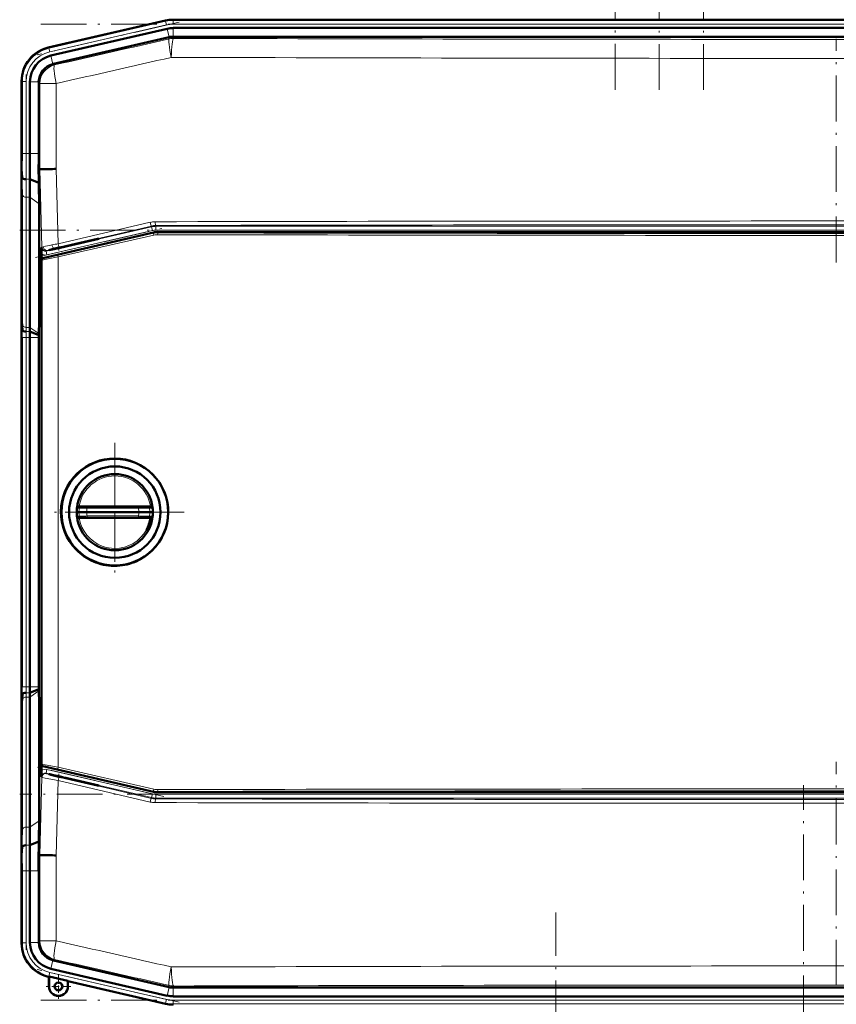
# Model space of a CAD drawing. Extents: x -2073 to 2460, y -1789 to 708.
# Tile 7 of 93: x -1758 to -1543, y 175 to 433. Entities that reach past the tile are written whole.
import ezdxf

# ---------------------------------------------------------------- set-up
doc = ezdxf.new("R2010")
doc.units = 0
doc.linetypes.add('DASHDOT', pattern=[18.5, 12, -3, 0.5, -3])

msp = doc.modelspace()

# ---------------------------------------------------------------- linework, layer by layer
at = {"color": 7, "linetype": 'DASHDOT', "lineweight": 18}
for p, q in [((-1601.24, 414.86), (-1601.24, 635.42)), ((-1589.62, 414.85), (-1589.62, 635.53)), ((-1578, 414.84), (-1578, 635.59)), ((-1715.68, 432.61), (-1752.95, 424.01)), ((-1752, 432.06), (-1334.32, 432.06)), ((-1543.16, 369.55), (-1543.16, 428.23)), ((-1755.82, 418.87), (-1755.82, 396.25)), ((-1757.52, 378.01), (-1328.8, 378.01)), ((-1753.37, 370.82), (-1719.67, 378.6)), ((-1755.82, 248.96), (-1755.82, 359.02)), ((-1732.55, 322.2), (-1732.55, 285.8)), ((-1732.55, 317), (-1732.55, 291)), ((-1714.35, 304), (-1750.75, 304)), ((-1719.55, 304), (-1745.55, 304)), ((-1543.16, 179.75), (-1543.16, 238.43)), ((-1719.67, 229.38), (-1753.37, 237.16)), ((-1551.76, -458.59), (-1551.76, 232.31)), ((-1328.8, 229.97), (-1757.52, 229.97)), ((-1755.82, 211.73), (-1755.82, 189.1)), ((-1616.8, -237.91), (-1616.8, 198.89)), ((-1715.68, 175.36), (-1752.95, 183.97)), ((-1752, 175.92), (-1334.32, 175.92))]:
    msp.add_line(p, q, dxfattribs=at)
at = {"color": 7, "lineweight": 50}
for p, q in [((-1719.27, 433), (-1750.04, 425.9)), ((-1719.27, 433), (-1749.84, 425.94)), ((-1369.13, 433.24), (-1717.19, 433.24)), ((-1718.78, 430.87), (-1749.35, 423.82)), ((-1717.19, 431.06), (-1696.92, 431.06)), ((-1384.12, 431.06), (-1696.92, 431.06)), ((-1718.29, 428.64), (-1748.66, 421.63)), ((-1718.29, 428.64), (-1718.26, 428.64)), ((-1717.16, 428.77), (-1369.15, 428.77)), ((-1757.01, 417.13), (-1757.01, 417.04)), ((-1757.01, 417.13), (-1757.01, 416.93)), ((-1757.01, 416.93), (-1757.01, 398.13)), ((-1754.82, 416.93), (-1754.82, 398.13)), ((-1752.53, 416.76), (-1752.53, 416.93)), ((-1752.53, 416.76), (-1752.53, 398.13)), ((-1756.86, 391.8), (-1757.03, 393.99)), ((-1752.55, 393.99), (-1752.21, 394)), ((-1752.21, 394), (-1751.86, 394)), ((-1757.01, 391.06), (-1757.01, 356.92)), ((-1757.01, 391.06), (-1757.01, 356.92)), ((-1752.48, 390.41), (-1754.86, 391.4)), ((-1754.82, 386.64), (-1754.82, 352.5)), ((-1752.44, 384.95), (-1752.44, 353.99)), ((-1722.39, 377.39), (-1751.42, 370.69)), ((-1365.05, 377.52), (-1721.26, 377.52)), ((-1736.71, 375.74), (-1743.96, 374.06)), ((-1743.95, 374.16), (-1737.1, 375.74)), ((-1736.71, 375.74), (-1737.1, 375.74)), ((-1747.21, 373.41), (-1746.22, 373.63)), ((-1746.22, 373.54), (-1747.21, 373.31)), ((-1746.22, 373.63), (-1746.08, 373.66)), ((-1746.22, 373.54), (-1746.22, 373.63)), ((-1746.07, 373.58), (-1746.22, 373.54)), ((-1746.08, 373.66), (-1745.37, 373.82)), ((-1746.07, 373.58), (-1746.08, 373.66)), ((-1745.37, 373.74), (-1746.07, 373.58)), ((-1745.37, 373.82), (-1743.95, 374.16)), ((-1743.96, 374.06), (-1745.37, 373.74)), ((-1745.37, 373.74), (-1745.37, 373.82)), ((-1743.96, 374.06), (-1743.95, 374.16)), ((-1751.81, 370.2), (-1751.81, 237.79)), ((-1751.75, 370.44), (-1751.78, 371.72)), ((-1756.81, 351.8), (-1756.99, 353.99)), ((-1752.44, 353.99), (-1752.52, 350.87)), ((-1751.81, 354), (-1752.44, 353.99)), ((-1757.01, 349.85), (-1757.01, 258.13)), ((-1752.53, 350.45), (-1754.82, 351.4)), ((-1754.82, 258.13), (-1754.82, 349.85)), ((-1752.52, 350.87), (-1752.53, 350.45)), ((-1752.53, 350.45), (-1752.53, 349.85)), ((-1752.53, 349.85), (-1752.53, 258.13)), ((-1742.48, 305.26), (-1742.5, 305.05)), ((-1741.39, 305.5), (-1742, 305.5)), ((-1741.39, 305.5), (-1739.74, 305.5)), ((-1726.26, 305.5), (-1739.74, 305.5)), ((-1726.26, 305.5), (-1725.43, 305.5)), ((-1725.43, 305.5), (-1724.69, 305.5)), ((-1724.69, 305.5), (-1723.93, 305.5)), ((-1723.11, 305.5), (-1723.93, 305.5)), ((-1722.61, 305.05), (-1722.63, 305.26)), ((-1741.96, 304), (-1742.55, 304)), ((-1742.48, 302.74), (-1742.5, 302.95)), ((-1741.39, 302.5), (-1742, 302.5)), ((-1739.91, 304), (-1741.96, 304)), ((-1741.39, 302.5), (-1739.74, 302.5)), ((-1739.91, 304), (-1726.25, 304)), ((-1726.26, 302.5), (-1739.74, 302.5)), ((-1726.26, 302.5), (-1723.93, 302.5)), ((-1723.36, 304), (-1726.25, 304)), ((-1723.11, 302.5), (-1723.93, 302.5)), ((-1722.55, 304), (-1723.36, 304)), ((-1722.61, 302.95), (-1722.63, 302.74)), ((-1732.81, 289.91), (-1732.55, 289.91)), ((-1756.81, 256.18), (-1756.99, 253.99)), ((-1752.53, 257.53), (-1754.82, 256.58)), ((-1752.53, 257.53), (-1752.53, 258.13)), ((-1752.52, 257.11), (-1752.53, 257.53)), ((-1752.44, 253.99), (-1752.52, 257.11)), ((-1754.82, 221.34), (-1754.82, 255.48)), ((-1751.81, 253.98), (-1752.44, 253.99)), ((-1752.44, 223.02), (-1752.44, 253.99)), ((-1757.01, 216.92), (-1757.01, 251.06)), ((-1757.01, 216.92), (-1757.01, 251.06)), ((-1751.75, 237.56), (-1751.78, 236.26)), ((-1722.39, 230.6), (-1751.42, 237.31)), ((-1746.22, 234.44), (-1747.21, 234.67)), ((-1747.21, 234.57), (-1746.22, 234.34)), ((-1746.22, 234.44), (-1746.08, 234.4)), ((-1746.22, 234.44), (-1746.22, 234.34)), ((-1746.08, 234.32), (-1746.22, 234.34)), ((-1746.08, 234.4), (-1745.38, 234.24)), ((-1746.08, 234.4), (-1746.08, 234.32)), ((-1745.37, 234.15), (-1746.08, 234.32)), ((-1745.38, 234.24), (-1743.96, 233.91)), ((-1745.38, 234.24), (-1745.37, 234.15)), ((-1743.96, 233.82), (-1745.37, 234.15)), ((-1736.71, 232.24), (-1743.96, 233.91)), ((-1743.96, 233.91), (-1743.96, 233.82)), ((-1743.96, 233.82), (-1737.1, 232.24)), ((-1737.1, 232.24), (-1736.71, 232.24)), ((-1721.26, 230.47), (-1365.05, 230.47)), ((-1752.48, 217.57), (-1754.86, 216.58)), ((-1752.51, 215.8), (-1752.48, 217.57)), ((-1756.86, 216.18), (-1757.03, 213.99)), ((-1752.55, 213.99), (-1752.51, 215.8)), ((-1752.55, 213.99), (-1752.21, 213.98)), ((-1751.86, 213.97), (-1752.21, 213.98)), ((-1757.01, 191.04), (-1757.01, 209.85)), ((-1754.82, 191.05), (-1754.82, 209.85)), ((-1752.53, 191.22), (-1752.53, 209.85)), ((-1752.53, 191.22), (-1752.53, 191.05)), ((-1757.01, 190.84), (-1757.01, 191.04)), ((-1718.29, 179.34), (-1748.66, 186.35)), ((-1718.78, 177.1), (-1749.35, 184.16)), ((-1749.84, 182.03), (-1750.04, 182.08)), ((-1749.84, 182.03), (-1750.04, 182.08)), ((-1749.84, 182.03), (-1749.81, 182.1)), ((-1749.84, 179.53), (-1749.84, 182.03)), ((-1749.81, 179.53), (-1749.81, 182.1)), ((-1749.81, 182.1), (-1744.88, 180.96)), ((-1744.88, 180.96), (-1744.84, 180.88)), ((-1744.88, 180.96), (-1744.88, 179.53)), ((-1744.84, 179.53), (-1744.84, 180.88)), ((-1744.84, 180.88), (-1744.84, 179.53)), ((-1719.27, 174.98), (-1744.84, 180.88)), ((-1718.29, 179.34), (-1718.26, 179.34)), ((-1717.19, 179.21), (-1717.16, 179.21)), ((-1717.16, 179.21), (-1369.15, 179.21)), ((-1717.19, 176.92), (-1696.92, 176.92)), ((-1384.12, 176.92), (-1696.92, 176.92))]:
    msp.add_line(p, q, dxfattribs=at)
at = {"color": 7, "lineweight": 18}
for p, q in [((-1719.23, 432.82), (-1749.85, 425.75)), ((-1719, 431.85), (-1749.63, 424.78)), ((-1719.23, 432.82), (-1719.27, 433)), ((-1719.23, 432.82), (-1719, 431.85)), ((-1717.19, 433.05), (-1717.19, 433.24)), ((-1717.19, 433.05), (-1717.19, 432.06)), ((-1717.19, 433.05), (-1369.13, 433.05)), ((-1717.19, 432.06), (-1369.13, 432.06)), ((-1718.26, 428.64), (-1718.78, 430.87)), ((-1717.19, 428.77), (-1717.19, 431.06)), ((-1718.24, 428.21), (-1718.29, 428.64)), ((-1717.16, 428.77), (-1717.12, 428.34)), ((-1750.04, 425.9), (-1749.85, 425.75)), ((-1749.63, 424.78), (-1749.85, 425.75)), ((-1748.83, 421.58), (-1749.35, 423.82)), ((-1748.66, 421.63), (-1748.34, 421.37)), ((-1756.82, 416.99), (-1757.01, 417.13)), ((-1756.82, 416.99), (-1756.82, 398.13)), ((-1756.82, 416.99), (-1755.82, 416.99)), ((-1755.82, 416.99), (-1755.82, 398.13)), ((-1752.53, 416.93), (-1754.82, 416.93)), ((-1752.21, 416.5), (-1752.53, 416.76)), ((-1752.21, 394), (-1752.21, 416.5)), ((-1747.91, 416.5), (-1752.21, 416.5)), ((-1747.91, 416.5), (-1747.91, 394.06)), ((-1756.82, 398.13), (-1757.01, 398.13)), ((-1756.82, 398.13), (-1755.82, 398.13)), ((-1754.82, 398.13), (-1755.82, 398.13)), ((-1752.53, 398.13), (-1754.82, 398.13)), ((-1751.68, 373.56), (-1752.21, 394)), ((-1747.91, 394.06), (-1747.4, 374.44)), ((-1754.86, 391.4), (-1755.86, 391.4)), ((-1756.82, 387.32), (-1756.82, 353.18)), ((-1755.82, 386.64), (-1755.82, 352.5)), ((-1754.82, 386.64), (-1755.82, 386.64)), ((-1752.44, 384.95), (-1754.82, 386.64)), ((-1747.4, 374.44), (-1723.29, 380.06)), ((-1750.58, 372.49), (-1722.92, 378.88)), ((-1722.69, 377.9), (-1750.35, 371.52)), ((-1722.94, 379.09), (-1747.03, 373.47)), ((-1722.92, 378.88), (-1722.94, 379.09)), ((-1722.69, 377.9), (-1722.92, 378.88)), ((-1722.36, 377.19), (-1722.39, 377.39)), ((-1721.81, 379.22), (-1721.79, 379.01)), ((-1721.79, 379.01), (-1364.53, 379.01)), ((-1721.79, 378.01), (-1721.79, 379.01)), ((-1364.53, 378.01), (-1721.79, 378.01)), ((-1721.26, 377.52), (-1721.24, 377.31)), ((-1747.48, 371.45), (-1722.36, 377.19)), ((-1722.31, 376.7), (-1747.43, 370.96)), ((-1751.8, 373.44), (-1751.68, 373.56)), ((-1750.45, 372.61), (-1750.58, 372.49)), ((-1750.35, 371.52), (-1750.58, 372.49)), ((-1747.21, 373.31), (-1747.21, 373.41)), ((-1751.74, 370.14), (-1751.81, 370.2)), ((-1751.74, 237.85), (-1751.74, 370.14)), ((-1751.42, 370.69), (-1751.35, 370.63)), ((-1747.43, 370.96), (-1747.43, 237.03)), ((-1756.99, 353.99), (-1757.03, 353.99)), ((-1754.82, 352.5), (-1755.82, 352.5)), ((-1752.52, 350.87), (-1754.82, 352.5)), ((-1756.82, 349.85), (-1757.01, 349.85)), ((-1756.82, 258.13), (-1756.82, 349.85)), ((-1756.82, 349.85), (-1755.82, 349.85)), ((-1754.82, 351.4), (-1755.82, 351.4)), ((-1754.82, 349.85), (-1755.82, 349.85)), ((-1755.82, 258.13), (-1755.82, 349.85)), ((-1752.53, 349.85), (-1754.82, 349.85)), ((-1741.89, 305.06), (-1742.5, 305.05)), ((-1739.83, 305.01), (-1726.34, 305.01)), ((-1722.61, 305.05), (-1723.43, 305.06)), ((-1741.89, 302.94), (-1742.5, 302.95)), ((-1741.89, 302.94), (-1741.23, 302.95)), ((-1739.83, 302.99), (-1726.34, 302.99)), ((-1725.32, 302.96), (-1724.4, 302.94)), ((-1724.4, 302.94), (-1723.43, 302.93)), ((-1722.61, 302.95), (-1723.43, 302.93)), ((-1756.82, 258.13), (-1757.01, 258.13)), ((-1756.82, 258.13), (-1755.82, 258.13)), ((-1754.82, 258.13), (-1755.82, 258.13)), ((-1754.82, 256.58), (-1755.82, 256.58)), ((-1752.53, 258.13), (-1754.82, 258.13)), ((-1752.52, 257.11), (-1754.82, 255.48)), ((-1757.03, 253.99), (-1756.99, 253.99)), ((-1756.82, 220.66), (-1756.82, 254.8)), ((-1754.82, 255.48), (-1755.82, 255.48)), ((-1755.82, 221.34), (-1755.82, 255.48)), ((-1751.81, 237.79), (-1751.74, 237.85)), ((-1751.35, 237.36), (-1751.42, 237.31)), ((-1750.35, 236.46), (-1750.58, 235.49)), ((-1722.92, 229.1), (-1750.58, 235.49)), ((-1750.58, 235.49), (-1750.45, 235.37)), ((-1750.35, 236.46), (-1722.69, 230.07)), ((-1722.36, 230.81), (-1747.48, 236.55)), ((-1747.43, 237.03), (-1722.31, 231.3)), ((-1752.21, 213.98), (-1751.68, 234.42)), ((-1751.68, 234.42), (-1751.8, 234.54)), ((-1747.4, 233.54), (-1747.91, 213.92)), ((-1723.29, 227.92), (-1747.4, 233.54)), ((-1747.21, 234.67), (-1747.21, 234.57)), ((-1747.03, 234.51), (-1722.94, 228.89)), ((-1722.69, 230.07), (-1722.92, 229.1)), ((-1722.36, 230.81), (-1722.39, 230.6)), ((-1721.24, 230.68), (-1721.26, 230.47)), ((-1722.92, 229.1), (-1722.94, 228.89)), ((-1721.81, 228.76), (-1721.79, 228.97)), ((-1721.79, 229.97), (-1721.79, 228.97)), ((-1721.79, 229.97), (-1364.53, 229.97)), ((-1364.53, 228.97), (-1721.79, 228.97)), ((-1752.44, 223.02), (-1754.82, 221.34)), ((-1754.82, 221.34), (-1755.82, 221.34)), ((-1754.86, 216.58), (-1755.86, 216.58)), ((-1752.21, 191.48), (-1752.21, 213.98)), ((-1747.91, 213.92), (-1747.91, 191.48)), ((-1756.82, 209.85), (-1757.01, 209.85)), ((-1756.82, 209.85), (-1755.82, 209.85)), ((-1756.82, 190.99), (-1756.82, 209.85)), ((-1754.82, 209.85), (-1755.82, 209.85)), ((-1755.82, 190.99), (-1755.82, 209.85)), ((-1752.53, 209.85), (-1754.82, 209.85)), ((-1752.21, 191.48), (-1752.53, 191.22)), ((-1752.21, 191.48), (-1747.91, 191.48)), ((-1757.01, 190.84), (-1756.82, 190.99)), ((-1755.82, 190.99), (-1756.82, 190.99)), ((-1752.53, 191.05), (-1754.82, 191.05)), ((-1748.83, 186.4), (-1749.35, 184.16)), ((-1748.66, 186.35), (-1748.34, 186.61)), ((-1749.85, 182.23), (-1750.04, 182.08)), ((-1749.85, 182.23), (-1749.63, 183.2)), ((-1719.23, 175.16), (-1749.85, 182.23)), ((-1719, 176.13), (-1749.63, 183.2)), ((-1749.81, 179.53), (-1749.84, 179.53)), ((-1744.88, 179.53), (-1744.84, 179.53)), ((-1718.26, 179.34), (-1718.78, 177.1)), ((-1718.24, 179.77), (-1718.29, 179.34)), ((-1717.19, 179.21), (-1717.19, 176.92)), ((-1717.16, 179.21), (-1717.12, 179.64)), ((-1719.23, 175.16), (-1719, 176.13)), ((-1717.19, 175.92), (-1369.13, 175.92)), ((-1717.19, 174.92), (-1717.19, 175.92)), ((-1719.23, 175.16), (-1719.27, 174.98)), ((-1717.19, 174.92), (-1369.13, 174.92)), ((-1717.19, 174.92), (-1717.19, 174.74))]:
    msp.add_line(p, q, dxfattribs=at)
at = {"color": 7, "linetype": 'DASHDOT', "lineweight": 18, "ltscale": 0.020221}
msp.add_line((-1747.21, 373.47), (-1747.21, 372.66), dxfattribs=at)
at = {"color": 7, "linetype": 'DASHDOT', "lineweight": 18, "ltscale": 0.019753}
msp.add_line((-1747.21, 234.51), (-1747.21, 235.3), dxfattribs=at)
at = {"color": 7, "linetype": 'DASHDOT', "lineweight": 18, "ltscale": 0.1625}
for p, q in [((-1747.34, 182.78), (-1747.34, 176.28)), ((-1744.09, 179.53), (-1750.59, 179.53))]:
    msp.add_line(p, q, dxfattribs=at)
at = {"color": 7, "linetype": 'DASHDOT', "lineweight": 18, "ltscale": 0.160231}
msp.add_line((-1747.34, 182.74), (-1747.34, 176.33), dxfattribs=at)
at = {"color": 7, "linetype": 'DASHDOT', "lineweight": 18, "ltscale": 0.160233}
msp.add_line((-1744.14, 179.53), (-1750.54, 179.53), dxfattribs=at)
at = {"color": 7, "lineweight": 18}
for points in [[(-1751.68, 373.56), (-1751.67, 373.56), (-1751.63, 373.57), (-1751.33, 373.65)], [(-1750.17, 372.7), (-1750.41, 372.63), (-1750.45, 372.61), (-1750.45, 372.61)], [(-1747.43, 370.96), (-1750.93, 370.27), (-1751.61, 370.15), (-1751.71, 370.14), (-1751.73, 370.14), (-1751.73, 370.14), (-1751.74, 370.14)], [(-1751.35, 370.63), (-1751.35, 370.63), (-1751.34, 370.63), (-1751.26, 370.64), (-1750.61, 370.76), (-1747.48, 371.45)], [(-1739.74, 305.5), (-1739.74, 305.5), (-1739.75, 305.49), (-1739.76, 305.48), (-1739.78, 305.45), (-1739.82, 305.24), (-1739.83, 305.01)], [(-1726.34, 305.01), (-1726.31, 305.36), (-1726.29, 305.45), (-1726.28, 305.48), (-1726.27, 305.49), (-1726.26, 305.5), (-1726.26, 305.5)], [(-1726.34, 305.01), (-1724.07, 305.06), (-1723.43, 305.06)], [(-1739.74, 302.5), (-1739.74, 302.5), (-1739.75, 302.5), (-1739.76, 302.51), (-1739.78, 302.54), (-1739.82, 302.76), (-1739.83, 302.99)], [(-1726.34, 302.99), (-1726.31, 302.64), (-1726.29, 302.55), (-1726.28, 302.52), (-1726.27, 302.5), (-1726.26, 302.5), (-1726.26, 302.5)], [(-1751.74, 237.85), (-1751.73, 237.85), (-1751.72, 237.85), (-1751.63, 237.84), (-1750.87, 237.71), (-1747.43, 237.03)], [(-1747.48, 236.55), (-1749.77, 237.06), (-1751.16, 237.34), (-1751.32, 237.36), (-1751.34, 237.36), (-1751.35, 237.36), (-1751.35, 237.36)], [(-1750.45, 235.37), (-1750.45, 235.37), (-1750.43, 235.36), (-1750.31, 235.32), (-1748.64, 234.89), (-1747.03, 234.51)], [(-1747.4, 233.54), (-1750.83, 234.22), (-1751.62, 234.4), (-1751.67, 234.42), (-1751.68, 234.42)]]:
    msp.add_lwpolyline(points, dxfattribs=at)
at = {"color": 7, "lineweight": 50}
for points in [[(-1747.21, 373.41), (-1748.66, 373.06), (-1749.63, 372.82), (-1749.79, 372.77), (-1749.81, 372.76), (-1749.81, 372.76)], [(-1749.81, 372.76), (-1749.81, 372.76), (-1749.81, 372.76), (-1749.77, 372.76), (-1749.37, 372.83), (-1747.21, 373.31)], [(-1742.48, 305.26), (-1742.48, 305.25), (-1742.47, 305.25), (-1742.47, 305.25), (-1742.47, 305.25), (-1742.46, 305.27), (-1742.45, 305.28)], [(-1722.66, 305.28), (-1722.64, 305.26), (-1722.64, 305.25), (-1722.64, 305.25), (-1722.63, 305.25), (-1722.63, 305.25), (-1722.63, 305.26)], [(-1742.48, 302.74), (-1742.48, 302.74), (-1742.47, 302.74), (-1742.47, 302.74), (-1742.46, 302.73), (-1742.37, 302.64), (-1742.21, 302.54)], [(-1722.66, 302.72), (-1722.64, 302.74), (-1722.64, 302.74), (-1722.64, 302.74), (-1722.63, 302.74), (-1722.63, 302.74), (-1722.63, 302.74)], [(-1749.81, 235.22), (-1749.81, 235.22), (-1749.81, 235.22), (-1749.77, 235.2), (-1749.37, 235.09), (-1747.21, 234.57)], [(-1747.21, 234.67), (-1748.66, 234.99), (-1749.63, 235.19), (-1749.79, 235.22), (-1749.81, 235.22), (-1749.81, 235.22), (-1749.81, 235.22), (-1749.81, 235.22)]]:
    msp.add_lwpolyline(points, dxfattribs=at)
for centre, radius in [((-1732.55, 304), 14), ((-1732.55, 304), 12), ((-1747.34, 179.53), 1.03), ((-1747.34, 179.53), 1)]:
    msp.add_circle(centre, radius, dxfattribs=at)
for centre, radius, start, end in [((-1717.19, 423.99), 9.25, 90.0004, 102.9992), ((-1717.19, 423.99), 9.25, 90.0004, 102.9992), ((-1717.19, 423.99), 7.06, 90.0004, 102.9993), ((-1748.02, 417.14), 8.99, 102.9916, 180.0084), ((-1747.76, 416.93), 7.06, 102.9968, 180.0034), ((-1747.53, 416.75), 5.01, 105.1072, 177.8928), ((-2104.59, 398.04), 347.59, 359.3315, 0.0143), ((-2325.07, 397.99), 570.24, 359.3376, 0.0139), ((-2445, 398.11), 692.47, 359.65945, 0.00195), ((-1964.23, 390.81), 207.22, 0.0687, 0.8785), ((-2363.32, 381.15), 610.9, 0.86852, 1.20439), ((-1732.43, -811.61), 1205.77, 90.73585, 90.92355), ((-2094.6, 386.24), 339.78, 0.0681, 0.8707), ((-2143.91, 384.49), 391.47, 0.0681, 0.8669), ((-1691.28, 373.25), 60.52, 179.8196, 181.4448), ((-1751.31, 370.2), 0.5, 102.9976, 180.0022), ((-1964.37, 357.17), 207.36, 359.1212, 359.9305), ((-1544.58, 357.16), 212.42, 180.0663, 180.8562), ((-2104.09, 349.94), 347.08, 359.9853, 0.6691), ((-1399.28, 349.93), 357.73, 179.3493, 180.0128), ((-1675, 352.59), 79.83, 180.0641, 180.8524), ((-1620.02, 349.88), 134.8, 179.3521, 180.0124), ((-1732.6, 304), 14.09, 89.8034, 134.0601), ((-1732.6, 303.99), 14.09, 44.258, 89.8038), ((-1732.6, 304), 14.1, 134.0696, 179.1699), ((-1732.55, 304), 10, 7.2346, 172.765), ((-1732.6, 304), 14.09, 314.0192, 44.2557), ((-1741.91, 304.82), 0.705, 129.6312, 139.5308), ((-1741.96, 304.88), 0.622, 113.4776, 129.4362), ((-1742, 304.95), 0.549, 90.4701, 113.1016), ((-1723.11, 304.94), 0.553, 67.0525, 89.5669), ((-1723.16, 304.86), 0.645, 39.9598, 66.2327), ((-1732.6, 304), 14.09, 179.1903, 224.261), ((-1732.55, 304), 10, 187.235, 352.7654), ((-1742, 303.05), 0.556, 247.1205, 269.4699), ((-1732.55, 303.99), 9.49, 330.6713, 350.9616), ((-1723.11, 303.05), 0.558, 270.5728, 292.8875), ((-1723.15, 303.12), 0.628, 293.5258, 320.519), ((-1732.6, 304), 14.09, 224.2714, 246.7188), ((-1732.6, 304), 14.09, 291.5606, 314.0155), ((-1732.6, 304), 14.1, 246.7224, 269.1382), ((-1732.6, 304), 14.09, 270.1953, 291.5621), ((-2104.09, 258.04), 347.08, 359.3309, 0.0147), ((-1399.28, 258.05), 357.73, 179.9872, 180.6507), ((-1620.02, 258.1), 134.8, 179.9876, 180.6479), ((-1675, 255.39), 79.83, 179.1476, 179.9359), ((-1964.37, 250.81), 207.36, 0.0695, 0.8788), ((-1544.58, 250.81), 212.42, 179.1438, 179.9337), ((-1751.31, 237.79), 0.5, 179.9976, 257.0022), ((-1691.28, 234.73), 60.52, 178.5511, 180.1764), ((-1721.26, 235.47), 5, 257.002, 269.998), ((-2143.91, 223.49), 391.47, 359.1331, 359.9319), ((-2094.6, 221.74), 339.78, 359.1293, 359.9319), ((-1964.23, 217.17), 207.22, 359.1215, 359.9313), ((-2325.07, 209.99), 570.24, 359.9861, 0.6624), ((-2104.59, 209.93), 347.59, 359.9857, 0.6685), ((-2445.02, 209.87), 692.48, 359.99805, 0.34054), ((-1732.41, 1420.72), 1206.9, 269.07649, 269.26401), ((-1748.02, 190.84), 8.99, 179.9916, 257.0084), ((-1747.76, 191.05), 7.06, 179.9966, 257.0032), ((-1747.53, 191.23), 5, 182.1029, 254.9076), ((-1747.34, 179.53), 2.5, 180, 360), ((-1747.34, 179.53), 2.47, 180, 0), ((-1747.34, 179.53), 1, 141.2591, 270), ((-1747.34, 179.53), 2.5, 270, 360), ((-1717.19, 183.99), 7.06, 257.0007, 269.9996), ((-1717.19, 183.99), 9.25, 257.0008, 269.9996), ((-1717.19, 183.99), 9.25, 257.0008, 269.9996)]:
    msp.add_arc(centre, radius, start, end, dxfattribs=at)
at = {"color": 7, "lineweight": 18}
for centre, radius, start, end in [((-1717.19, 423.99), 9.06, 90.0004, 102.9992), ((-1717.19, 424.01), 8.05, 89.9878, 103.0122), ((-14414.29, 56198.87), 57197.52, 282.793761, 282.824689), ((-1543.16, 56077.38), 55649.31, 269.820896, 270.179106), ((-1747.83, 416.99), 8.99, 102.9997, 180.0003), ((-1747.83, 416.99), 7.99, 102.9916, 180.0084), ((-14452.83, 56556.94), 57560.09, 282.7515782, 282.7824028), ((-1543.16, 56452.64), 56029.56, 269.821504, 270.178498), ((-2290.8, 398), 533.98, 359.3347, 0.0141), ((-2324.93, 397.99), 569.11, 359.3363, 0.014), ((-2075.07, 386.94), 318.25, 0.0684, 0.8743), ((-2094.96, 386.24), 339.14, 0.0683, 0.8723), ((-1721.93, 374.22), 5.99, 90.1091, 103.1288), ((-1543.16, -83432.16), 83812.57, 89.8777831, 90.1222151), ((-1721.8, 374.22), 5, 90.1491, 103.1472), ((-1721.79, 374), 4, 90.0047, 102.9953), ((-1721.25, 372.31), 5, 89.8884, 102.8902), ((-1543.16, -83318.62), 83698.04, 89.8777011, 90.122297), ((-1543.15, 84105.67), 83728.55, 269.8781333, 270.1218617), ((-1721.31, 372.32), 4.49, 89.8605, 102.8892), ((-1543.15, 84162.58), 83785.95, 269.8781811, 270.1218207), ((-1750.8, 373.47), 0.999, 181.46, 283.0819), ((-1730.2, 276.84), 99.08, 100.9623, 102.3111), ((-1741, 338.87), 35.05, 103.9245, 105.1673), ((-1721.37, 260.64), 115.71, 103.48, 104.0366), ((-1690.46, 77.59), 302.27, 100.857, 101.1749), ((-1700.94, 175.79), 202.98, 103.1255, 103.506), ((-1750.8, 373.47), 2, 240.6635, 283.005), ((-1655.56, 353.29), 101.27, 180.063, 180.8443), ((-1585.35, 349.88), 171.48, 179.3589, 180.0115), ((-1675.39, 352.59), 80.44, 180.0631, 180.8454), ((-1619.65, 349.87), 136.17, 179.358, 180.0116), ((-1732.55, 304), 9.5, 90.0034, 170.9626), ((-1732.55, 304.01), 9.5, 9.0358, 89.9967), ((-1732.59, 303.89), 9.37, 172.8589, 179.3713), ((-1741.39, 305), 0.499, 90.1296, 173.0452), ((-1746.36, 89.72), 215.38, 88.2621, 88.8097), ((-1733.12, 303.95), 6.79, 171.029, 179.5801), ((-1733.1, 303.9), 6.85, 0.8052, 9.28), ((-1723.93, 305), 0.499, 7.3818, 89.8716), ((-1732.67, 303.86), 9.31, 0.8578, 7.4328), ((-1732.59, 304.1), 9.37, 180.6287, 187.1411), ((-1732.56, 303.99), 9.5, 189.0224, 249.7178), ((-1741.39, 303), 0.499, 186.9548, 269.8704), ((-1744.22, 438.81), 135.89, 271.258, 271.8505), ((-1733.07, 304.05), 6.84, 180.4513, 188.9396), ((-1733.1, 304.09), 6.85, 350.72, 359.1948), ((-1723.07, 400.41), 97.47, 268.0827, 268.6817), ((-1723.93, 303), 0.499, 270.1284, 352.6182), ((-1732.67, 304.14), 9.31, 352.5672, 359.1422), ((-1732.55, 303.99), 9.5, 269.9976, 330.6837), ((-1732.55, 304), 9.51, 249.7324, 269.9982), ((-1585.35, 258.1), 171.48, 179.9885, 180.6411), ((-1655.56, 254.69), 101.27, 179.1557, 179.937), ((-1619.65, 258.1), 136.17, 179.9884, 180.642), ((-1675.39, 255.39), 80.44, 179.1546, 179.9369), ((-1750.8, 234.51), 0.999, 76.9181, 178.54), ((-1750.8, 234.51), 2, 76.9951, 119.3366), ((-1721.79, 233.97), 4, 257.0047, 269.9953), ((-1721.25, 235.68), 5, 257.1098, 270.1116), ((-1721.31, 235.67), 4.49, 257.1108, 270.1395), ((-1543.15, -83554.58), 83785.95, 89.8781793, 90.1218189), ((-1543.15, -83497.67), 83728.55, 89.8781383, 90.1218667), ((-1721.93, 233.75), 5.99, 256.8712, 269.8909), ((-1721.8, 233.76), 5, 256.8528, 269.8509), ((-1543.16, 84040.15), 83812.57, 269.8777849, 270.1222169), ((-1543.16, 83926.61), 83698.04, 269.877703, 270.1222989), ((-2075.07, 221.04), 318.25, 359.1257, 359.9316), ((-2094.96, 221.74), 339.14, 359.1277, 359.9317), ((-2290.8, 209.98), 533.98, 359.9859, 0.6653), ((-2324.93, 209.99), 569.11, 359.986, 0.6637), ((-1747.21, 191.48), 5, 180.0358, 256.9642), ((-14452.83, -55948.96), 57560.09, 77.2175972, 77.2484218), ((-1747.83, 190.99), 8.99, 179.9996, 257.0003), ((-1747.83, 190.99), 7.99, 179.9916, 257.0084), ((-14414.29, -55590.89), 57197.52, 77.175311, 77.206239), ((-1543.16, -55844.66), 56029.56, 89.821502, 90.178496), ((-1717.11, 184.64), 5, 257.0045, 269.8157), ((-1543.16, -55469.41), 55649.31, 89.820894, 90.179104), ((-1717.19, 183.97), 8.05, 256.9878, 270.0122), ((-1717.19, 183.99), 9.06, 257.0008, 269.9996)]:
    msp.add_arc(centre, radius, start, end, dxfattribs=at)
for centre, major_axis, ratio, start_param, end_param in [((-1717.12, 423.34), (1.11, -4.88), 0.116076, 3.167951, 4.685971), ((-1717.12, 423.34), (4.97, 0.57), 0.999653, 1.457389, 1.684204), ((-1717.12, 423.34), (-0.02, -5), 0.119003, 3.16796, 4.712762), ((-1747.22, 416.5), (3.11, 3.91), 0.999441, 0.899117, 2.242476), ((-1747.22, 416.5), (1.11, -4.88), 0.136195, 3.168019, 4.681472), ((-1755.82, 387.35), (-1, 0), 0.707107, 0.034907, 1.570796), ((-1723.16, 380.06), (0.227, -0.974), 0.119647, 4.684508, 6.265606), ((-1721.81, 380.22), (0, -1), 0.121885, 4.712128, 6.265601), ((-1721.79, 374.01), (-4.97, -0.57), 0.999846, 4.59896, 4.825818), ((-1721.24, 376.81), (-0.001, -0.5), 0.121453, 3.159176, 4.712648), ((-1722.25, 376.7), (0.111, -0.487), 0.119115, 3.159171, 4.685159), ((-1750.68, 373.58), (0.682, -0.732), 0.99939, 3.988967, 5.7599), ((-1750.4, 373.67), (0.266, -0.964), 0.924796, 4.485603, 6.237294), ((-1748.57, 374.13), (0.234, -0.972), 0.460439, 4.611399, 6.263521), ((-1747.26, 374.44), (0.227, -0.974), 0.135666, 4.680737, 6.265569), ((-1751.24, 370.14), (-0.311, -0.391), 0.999751, 4.040558, 5.38422), ((-1747.36, 370.96), (0.111, -0.487), 0.135841, 3.159209, 4.68138), ((-1755.82, 353.21), (-1, 0), 0.707107, 0.034907, 1.570796), ((-1755.82, 254.77), (-1, 0), 0.707107, 4.712389, 6.248279), ((-1751.24, 237.85), (-0.311, 0.391), 0.999751, 0.898966, 2.242627), ((-1750.68, 234.4), (-0.682, -0.732), 0.99939, 3.664878, 5.435811), ((-1747.36, 237.03), (-0.111, -0.487), 0.135841, 4.743398, 6.265569), ((-1747.26, 233.54), (-0.227, -0.974), 0.135666, 3.159209, 4.744041), ((-1722.25, 231.3), (-0.111, -0.487), 0.119115, 4.739619, 6.265607), ((-1721.24, 231.18), (0.001, -0.5), 0.121453, 4.71213, 6.265602), ((-1723.16, 227.92), (-0.227, -0.974), 0.119647, 3.159172, 4.74027), ((-1721.79, 233.97), (4.97, -0.57), 0.999846, 4.59896, 4.825818), ((-1721.81, 227.76), (0, -1), 0.121885, 3.159177, 4.71265), ((-1755.82, 220.63), (-1, 0), 0.707107, 4.712389, 6.248279), ((-1747.22, 191.48), (-1.11, -4.88), 0.136195, 4.743306, 6.256759), ((-1717.12, 184.64), (-1.11, -4.88), 0.116076, 4.738807, 6.256827), ((-1717.12, 184.64), (0.02, -5), 0.119003, 4.712015, 6.256818), ((-1717.12, 184.64), (-4.97, 0.57), 0.999653, 1.681064, 1.684203)]:
    msp.add_ellipse(centre, major_axis=major_axis, ratio=ratio, start_param=start_param, end_param=end_param, dxfattribs=at)
at = {"color": 7, "lineweight": 50}
for centre, major_axis, ratio, start_param, end_param in [((-1717.16, 423.77), (4.97, 0.57), 0.999653, 1.457389, 1.679108), ((-1747.54, 416.76), (3.11, 3.91), 0.999441, 0.899117, 0.934706), ((-1755.86, 391.81), (1, 0), 0.414215, 3.173659, 4.709549), ((-1721.26, 372.52), (-4.97, -0.57), 0.999846, 4.59896, 4.825818), ((-1755.81, 351.81), (1, 0), 0.414215, 3.173659, 4.709549), ((-1732.55, 304), (10.01, -0.03), 0.999848, 3.039511, 3.144781), ((-1732.57, 304), (10.01, 0.04), 0.999848, 6.279569, 6.384829), ((-1732.55, 304), (10.01, 0.03), 0.999848, 3.138404, 3.243674), ((-1732.57, 304), (10.01, -0.04), 0.999848, 6.181541, 6.286801), ((-1755.81, 256.16), (1, 0), 0.414343, 1.573592, 3.109513), ((-1755.86, 216.16), (1, 0), 0.414186, 1.573647, 3.10953), ((-1747.54, 191.22), (3.11, -3.91), 0.999441, 5.34848, 5.384068), ((-1717.16, 184.21), (4.97, -0.57), 0.999653, 4.604077, 4.820701)]:
    msp.add_ellipse(centre, major_axis=major_axis, ratio=ratio, start_param=start_param, end_param=end_param, dxfattribs=at)

doc.saveas('drawing.dxf')
